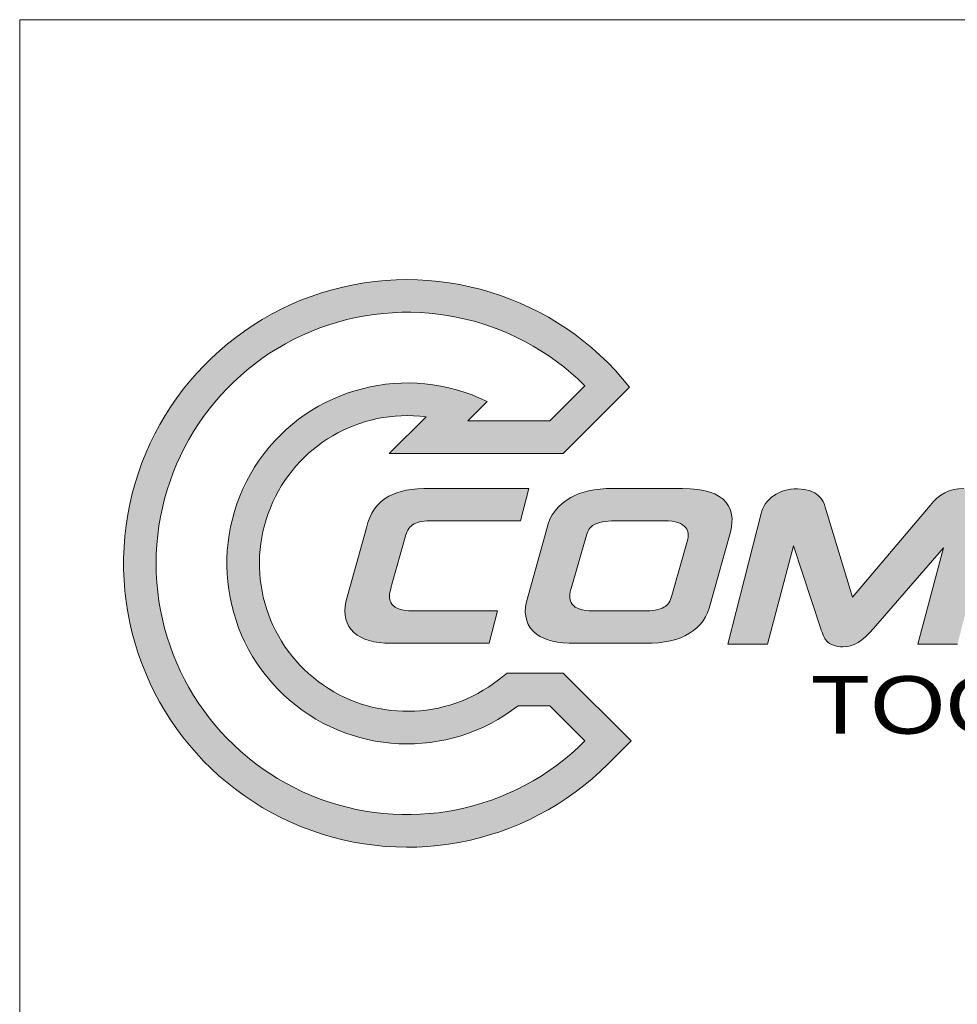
# Model space of a CAD drawing. Header units: inches. Extents: x 0.5 to 16.5, y 0.2 to 10.8.
# Tile 2 of 5: x 11.9 to 12.9, y 1.3 to 2.3. Entities that reach past the tile are written whole.
import ezdxf

# ---------------------------------------------------------------- set-up
doc = ezdxf.new("R2010")
doc.units = ezdxf.units.IN
doc.header["$MEASUREMENT"] = 0
doc.layers.add('FORMAT', color=7, linetype='Continuous')
doc.styles.add('SLDTEXTSTYLE1', font='MICROSS.TTF', dxfattribs={"width": 1.205167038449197})

# ---------------------------------------------------------------- blocks, each defined once
blk = doc.blocks.new('SW_NOTE_0_1')
at = {"layer": 'FORMAT', "color": 0, "insert": (0, 0.2618418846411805), "char_height": 0.203125, "attachment_point": 1, "style": 'SLDTEXTSTYLE1'}
blk.add_mtext('TOOLING SYSTEMS', dxfattribs=at)
blk = doc.blocks.new('Command_EWS_Logo')
at = {"linetype": 'Continuous'}
h = blk.add_hatch(color=7, dxfattribs=at)
edge = h.paths.add_edge_path(flags=0)
edge.add_line((1.549776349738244, 1.387804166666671), (1.783589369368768, 1.621617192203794))
edge.add_arc((0.9997422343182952, 1.000253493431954), 1.000254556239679, 38.40422490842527, 315.0577165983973)
edge.add_line((1.707741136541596, 0.2936795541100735), (1.788573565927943, 0.374675))
edge.add_line((1.788573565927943, 0.374675), (1.549479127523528, 0.6138236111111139))
edge.add_line((1.549479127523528, 0.6138236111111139), (1.351588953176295, 0.6138236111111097))
edge.add_line((1.351588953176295, 0.6138236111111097), (1.321590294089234, 0.5902736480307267))
edge.add_arc((0.9997422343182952, 1.000253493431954), 0.521219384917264, 82.72692177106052, 308.13311393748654, ccw=False)
edge.add_line((1.065727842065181, 1.517279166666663), (0.9362791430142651, 1.387804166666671))
edge.add_line((0.9362791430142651, 1.387804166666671), (1.549776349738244, 1.387804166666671))
edge = h.paths.add_edge_path(flags=0)
edge.add_arc((0.9997422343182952, 1.000253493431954), 0.8853764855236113, 45.001463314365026, 315.03362334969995, ccw=False)
edge.add_line((1.625781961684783, 1.626325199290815), (1.502169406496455, 1.502658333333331))
edge.add_line((1.502169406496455, 1.502658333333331), (1.213568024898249, 1.502658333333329))
edge.add_line((1.213568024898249, 1.502658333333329), (1.281473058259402, 1.57053694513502))
edge.add_arc((0.9997422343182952, 1.000253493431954), 0.6360781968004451, 63.70975596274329, 307.9851096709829)
edge.add_line((1.39122079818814, 0.4989152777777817), (1.50187079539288, 0.49891527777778))
edge.add_line((1.50187079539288, 0.49891527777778), (1.626165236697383, 0.3745652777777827))
h = blk.add_hatch(color=7, dxfattribs=at)
edge = h.paths.add_edge_path(flags=0)
edge.add_spline(control_points=[(0.9951167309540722, 1.101277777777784), (0.9987513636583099, 1.117309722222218), (1.008462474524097, 1.130316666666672), (1.023844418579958, 1.139554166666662)], knot_values=[13, 13, 13, 13, 14, 14, 14, 14], weights=[1, 1, 1, 1], degree=3, periodic=0)
edge.add_spline(control_points=[(1.023844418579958, 1.139554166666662), (1.03770552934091, 1.147122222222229), (1.059759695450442, 1.150893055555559), (1.089680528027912, 1.150893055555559)], knot_values=[14, 14, 14, 14, 15, 15, 15, 15], weights=[1, 1, 1, 1], degree=3, periodic=0)
edge.add_line((1.089680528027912, 1.150893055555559), (1.398572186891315, 1.150893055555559))
edge.add_line((1.398572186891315, 1.150893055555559), (1.427761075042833, 1.264905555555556))
edge.add_line((1.427761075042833, 1.264905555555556), (1.081379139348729, 1.264905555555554))
edge.add_spline(control_points=[(1.081379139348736, 1.264905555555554), (1.016220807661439, 1.264905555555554), (0.9680985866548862, 1.255723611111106), (0.9342985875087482, 1.23683055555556)], knot_values=[0, 0, 0, 0, 1, 1, 1, 1], weights=[1, 1, 1, 1], degree=3, periodic=0)
edge.add_spline(control_points=[(0.9342985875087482, 1.23683055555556), (0.8939069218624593, 1.214640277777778), (0.8675124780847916, 1.177462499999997), (0.8557944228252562, 1.126329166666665)], knot_values=[1, 1, 1, 1, 2, 2, 2, 2], weights=[1, 1, 1, 1], degree=3, periodic=0)
edge.add_line((0.8557944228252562, 1.126329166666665), (0.7836638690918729, 0.8653291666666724))
edge.add_spline(control_points=[(0.7836638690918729, 0.8653291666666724), (0.773219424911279, 0.8197833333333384), (0.7826597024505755, 0.7830805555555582), (0.8118208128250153, 0.7565375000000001)], knot_values=[3, 3, 3, 3, 4, 4, 4, 4], weights=[1, 1, 1, 1], degree=3, periodic=0)
edge.add_spline(control_points=[(0.8118208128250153, 0.7565375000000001), (0.8394361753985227, 0.7314180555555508), (0.8832194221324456, 0.7186819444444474), (0.9420027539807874, 0.7186819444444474)], knot_values=[4, 4, 4, 4, 5, 5, 5, 5], weights=[1, 1, 1, 1], degree=3, periodic=0)
edge.add_line((0.9420027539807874, 0.7186819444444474), (1.287950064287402, 0.7186819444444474))
edge.add_line((1.287950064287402, 0.7186819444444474), (1.317301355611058, 0.8327361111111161))
edge.add_line((1.317301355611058, 0.8327361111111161), (1.017306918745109, 0.8327361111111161))
edge.add_spline(control_points=[(1.017306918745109, 0.8327361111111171), (0.9809027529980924, 0.8330347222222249), (0.9573833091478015, 0.8410374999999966), (0.9453124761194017, 0.8571916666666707)], knot_values=[8, 8, 8, 8, 9, 9, 9, 9], weights=[1, 1, 1, 1], degree=3, periodic=0)
edge.add_spline(control_points=[(0.9453124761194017, 0.8571916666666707), (0.9361167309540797, 0.8695333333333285), (0.9343806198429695, 0.8858916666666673), (0.940104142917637, 0.9058027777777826)], knot_values=[9, 9, 9, 9, 10, 10, 10, 10], weights=[1, 1, 1, 1], degree=3, periodic=0)
edge.add_spline(control_points=[(0.940104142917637, 0.9058027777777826), (0.9425721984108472, 0.9143875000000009), (0.9432499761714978, 0.9185249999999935), (0.9434124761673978, 0.9204638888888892)], knot_values=[10, 10, 10, 10, 11, 11, 11, 11], weights=[1, 1, 1, 1], degree=3, periodic=0)
edge.add_line((0.9434124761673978, 0.9204638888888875), (0.9436846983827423, 0.9219694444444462))
edge.add_line((0.9436846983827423, 0.9219694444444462), (0.9951167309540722, 1.101277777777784))
h = blk.add_hatch(color=7, dxfattribs=at)
edge = h.paths.add_edge_path(flags=0)
edge.add_spline(control_points=[(1.838513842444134, 0.7186819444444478), (1.970187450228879, 0.7186819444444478), (2.047797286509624, 0.7660722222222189), (2.069200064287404, 0.8595111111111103)], knot_values=[9, 9, 9, 9, 10, 10, 10, 10], weights=[1, 1, 1, 1], degree=3, periodic=0)
edge.add_line((2.069200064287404, 0.8595111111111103), (2.140190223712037, 1.11545138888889))
edge.add_spline(control_points=[(2.140190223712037, 1.11545138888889), (2.149522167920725, 1.156263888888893), (2.144205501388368, 1.189737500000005), (2.124294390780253, 1.214586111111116)], knot_values=[0, 0, 0, 0, 1, 1, 1, 1], weights=[1, 1, 1, 1], degree=3, periodic=0)
edge.add_spline(control_points=[(2.124294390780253, 1.214586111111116), (2.097629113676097, 1.248087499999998), (2.047118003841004, 1.264363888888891), (1.969834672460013, 1.264363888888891)], knot_values=[1, 1, 1, 1, 2, 2, 2, 2], weights=[1, 1, 1, 1], degree=3, periodic=0)
edge.add_line((1.969834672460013, 1.264363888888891), (1.723822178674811, 1.264363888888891))
edge.add_spline(control_points=[(1.723822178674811, 1.264363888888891), (1.661322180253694, 1.264363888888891), (1.611706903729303, 1.253730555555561), (1.576361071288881, 1.232787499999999)], knot_values=[3, 3, 3, 3, 4, 4, 4, 4], weights=[1, 1, 1, 1], degree=3, periodic=0)
edge.add_spline(control_points=[(1.576361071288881, 1.232787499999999), (1.530598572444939, 1.206705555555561), (1.502006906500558, 1.169583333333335), (1.491237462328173, 1.122395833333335)], knot_values=[4, 4, 4, 4, 5, 5, 5, 5], weights=[1, 1, 1, 1], degree=3, periodic=0)
edge.add_line((1.491237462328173, 1.122395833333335), (1.419920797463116, 0.8653291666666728))
edge.add_spline(control_points=[(1.419920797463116, 0.8653291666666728), (1.408609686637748, 0.815741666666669), (1.420898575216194, 0.7768958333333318), (1.456543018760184, 0.7502444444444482)], knot_values=[6, 6, 6, 6, 7, 7, 7, 7], weights=[1, 1, 1, 1], degree=3, periodic=0)
edge.add_spline(control_points=[(1.456543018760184, 0.7502444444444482), (1.484781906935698, 0.7290041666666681), (1.529622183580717, 0.7186819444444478), (1.593613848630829, 0.7186819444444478)], knot_values=[7, 7, 7, 7, 8, 8, 8, 8], weights=[1, 1, 1, 1], degree=3, periodic=0)
edge.add_line((1.593613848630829, 0.7186819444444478), (1.838513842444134, 0.7186819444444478))
edge = h.paths.add_edge_path(flags=0)
edge.add_spline(control_points=[(1.907280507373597, 1.15028194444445), (1.944931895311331, 1.15028194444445), (1.969211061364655, 1.142320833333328), (1.981552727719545, 1.125922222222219)], knot_values=[11, 11, 11, 11, 12, 12, 12, 12], weights=[1, 1, 1, 1], degree=3, periodic=0)
edge.add_spline(control_points=[(1.981552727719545, 1.125922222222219), (1.990858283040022, 1.11356666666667), (1.992811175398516, 1.100558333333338), (1.986924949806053, 1.077202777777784)], knot_values=[12, 12, 12, 12, 13, 13, 13, 13], weights=[1, 1, 1, 1], degree=3, periodic=0)
edge.add_line((1.986924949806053, 1.077202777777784), (1.932183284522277, 0.8869222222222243))
edge.add_spline(control_points=[(1.932183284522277, 0.8869222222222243), (1.927624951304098, 0.8669847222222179), (1.918456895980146, 0.8533527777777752), (1.904241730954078, 0.8456763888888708)], knot_values=[1, 1, 1, 1, 2, 2, 2, 2], weights=[1, 1, 1, 1], degree=3, periodic=0)
edge.add_spline(control_points=[(1.904241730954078, 0.8456763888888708), (1.888373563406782, 0.8370902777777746), (1.86404023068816, 0.832736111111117), (1.831950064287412, 0.832736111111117)], knot_values=[2, 2, 2, 2, 3, 3, 3, 3], weights=[1, 1, 1, 1], degree=3, periodic=0)
edge.add_line((1.831950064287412, 0.832736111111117), (1.652912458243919, 0.832736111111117))
edge.add_spline(control_points=[(1.652912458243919, 0.832736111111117), (1.616536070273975, 0.8330347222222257), (1.592990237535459, 0.8410374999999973), (1.580918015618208, 0.8571916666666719)], knot_values=[4, 4, 4, 4, 5, 5, 5, 5], weights=[1, 1, 1, 1], degree=3, periodic=0)
edge.add_spline(control_points=[(1.580918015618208, 0.8571916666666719), (1.57172218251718, 0.8695333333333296), (1.569959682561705, 0.8858777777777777), (1.575683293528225, 0.9058027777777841)], knot_values=[5, 5, 5, 5, 6, 6, 6, 6], weights=[1, 1, 1, 1], degree=3, periodic=0)
edge.add_spline(control_points=[(1.575683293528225, 0.9058027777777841), (1.576306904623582, 0.9079583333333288), (1.576795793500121, 0.9098166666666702), (1.577256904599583, 0.9115805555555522)], knot_values=[6, 6, 6, 6, 7, 7, 7, 7], weights=[1, 1, 1, 1], degree=3, periodic=0)
edge.add_line((1.577256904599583, 0.9115805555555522), (1.629176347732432, 1.091620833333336))
edge.add_spline(control_points=[(1.629176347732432, 1.091620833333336), (1.634222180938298, 1.113620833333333), (1.643608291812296, 1.128540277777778), (1.657768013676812, 1.13682777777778)], knot_values=[8, 8, 8, 8, 9, 9, 9, 9], weights=[1, 1, 1, 1], degree=3, periodic=0)
edge.add_spline(control_points=[(1.657768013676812, 1.13682777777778), (1.673204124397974, 1.14576527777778), (1.698024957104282, 1.15028194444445), (1.731580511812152, 1.15028194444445)], knot_values=[9, 9, 9, 9, 10, 10, 10, 10], weights=[1, 1, 1, 1], degree=3, periodic=0)
edge.add_line((1.731580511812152, 1.15028194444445), (1.907280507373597, 1.15028194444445))
h = blk.add_hatch(color=7, dxfattribs=at)
edge = h.paths.add_edge_path(flags=0)
edge.add_spline(control_points=[(3.055311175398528, 1.167697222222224), (3.061644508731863, 1.195352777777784), (3.056315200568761, 1.21888611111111), (3.039401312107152, 1.23746805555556)], knot_values=[18, 18, 18, 18, 19, 19, 19, 19], weights=[1, 1, 1, 1], degree=3, periodic=0)
edge.add_spline(control_points=[(3.039401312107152, 1.23746805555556), (3.023002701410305, 1.25530277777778), (2.996716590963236, 1.264363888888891), (2.961290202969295, 1.264363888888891)], knot_values=[0, 0, 0, 0, 1, 1, 1, 1], weights=[1, 1, 1, 1], degree=3, periodic=0)
edge.add_spline(control_points=[(2.961290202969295, 1.264363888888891), (2.911891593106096, 1.264363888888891), (2.872287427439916, 1.244370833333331), (2.84361381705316, 1.204929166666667)], knot_values=[1, 1, 1, 1, 2, 2, 2, 2], weights=[1, 1, 1, 1], degree=3, periodic=0)
edge.add_line((2.84361381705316, 1.204929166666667), (2.569741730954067, 0.881198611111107))
edge.add_line((2.569741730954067, 0.881198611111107), (2.473442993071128, 1.198309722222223))
edge.add_spline(control_points=[(2.473442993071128, 1.198309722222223), (2.467230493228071, 1.222751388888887), (2.446397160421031, 1.263197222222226), (2.375948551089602, 1.263197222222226)], knot_values=[4, 4, 4, 4, 5, 5, 5, 5], weights=[1, 1, 1, 1], degree=3, periodic=0)
edge.add_spline(control_points=[(2.375948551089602, 1.263197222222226), (2.342583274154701, 1.263197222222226), (2.314017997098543, 1.255099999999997), (2.291041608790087, 1.239108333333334)], knot_values=[5, 5, 5, 5, 6, 6, 6, 6], weights=[1, 1, 1, 1], degree=3, periodic=0)
edge.add_spline(control_points=[(2.291041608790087, 1.239108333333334), (2.267604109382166, 1.222697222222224), (2.252792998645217, 1.20155138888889), (2.246988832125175, 1.176269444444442)], knot_values=[6, 6, 6, 6, 7, 7, 7, 7], weights=[1, 1, 1, 1], degree=3, periodic=0)
edge.add_line((2.246988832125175, 1.176269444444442), (2.129231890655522, 0.7158611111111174))
edge.add_line((2.129231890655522, 0.7158611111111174), (2.269097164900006, 0.7158611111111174))
edge.add_line((2.269097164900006, 0.7158611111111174), (2.360704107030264, 1.062391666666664))
edge.add_line((2.360704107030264, 1.062391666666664), (2.456515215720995, 0.7730166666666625))
edge.add_spline(control_points=[(2.456515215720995, 0.7730166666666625), (2.464191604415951, 0.7502708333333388), (2.469291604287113, 0.7376847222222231), (2.477484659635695, 0.7277555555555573)], knot_values=[11, 11, 11, 11, 12, 12, 12, 12], weights=[1, 1, 1, 1], degree=3, periodic=0)
edge.add_spline(control_points=[(2.477484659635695, 0.7277555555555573), (2.490776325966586, 0.7135958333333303), (2.510470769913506, 0.7062180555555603), (2.535724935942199, 0.7062180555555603)], knot_values=[12, 12, 12, 12, 13, 13, 13, 13], weights=[1, 1, 1, 1], degree=3, periodic=0)
edge.add_spline(control_points=[(2.535724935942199, 0.7062180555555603), (2.572183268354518, 0.7062180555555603), (2.605251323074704, 0.7262097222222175), (2.642902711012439, 0.7710361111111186)], knot_values=[13, 13, 13, 13, 14, 14, 14, 14], weights=[1, 1, 1, 1], degree=3, periodic=0)
edge.add_line((2.642902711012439, 0.7710361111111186), (2.889702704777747, 1.055379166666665))
edge.add_line((2.889702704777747, 1.055379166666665), (2.79964159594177, 0.7158611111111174))
edge.add_line((2.79964159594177, 0.7158611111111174), (2.939533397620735, 0.7158611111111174))
edge.add_line((2.939533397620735, 0.7158611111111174), (3.055311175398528, 1.167697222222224))
at = {"color": 7, "linetype": 'Continuous', "lineweight": 18}
for p, q in [((1.625781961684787, 1.626325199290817), (1.502169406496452, 1.502658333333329)), ((1.549776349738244, 1.387804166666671), (1.783589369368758, 1.621617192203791)), ((1.213568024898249, 1.502658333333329), (1.281473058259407, 1.570536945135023)), ((1.065727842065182, 1.517279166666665), (0.9362791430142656, 1.387804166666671)), ((1.213568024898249, 1.502658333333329), (1.502169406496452, 1.502658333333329)), ((0.9362791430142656, 1.387804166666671), (1.549776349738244, 1.387804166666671)), ((1.427761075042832, 1.264905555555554), (1.081379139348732, 1.264905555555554)), ((1.398572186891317, 1.15089305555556), (1.427761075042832, 1.264905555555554)), ((1.969834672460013, 1.264363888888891), (1.723822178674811, 1.264363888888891)), ((2.569741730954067, 0.881198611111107), (2.473442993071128, 1.198309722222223)), ((2.84361381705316, 1.204929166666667), (2.569741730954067, 0.881198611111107)), ((1.08968052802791, 1.15089305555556), (1.398572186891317, 1.15089305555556)), ((1.731580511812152, 1.15028194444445), (1.907280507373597, 1.15028194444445)), ((2.246988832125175, 1.176269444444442), (2.129231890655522, 0.7158611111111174)), ((0.855794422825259, 1.126329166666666), (0.7836638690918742, 0.8653291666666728)), ((1.491237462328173, 1.122395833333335), (1.419920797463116, 0.8653291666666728)), ((2.069200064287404, 0.8595111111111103), (2.140190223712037, 1.11545138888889)), ((0.9436846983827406, 0.9219694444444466), (0.9951167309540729, 1.101277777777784)), ((1.577256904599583, 0.9115805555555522), (1.629176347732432, 1.091620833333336)), ((1.986924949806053, 1.077202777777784), (1.932183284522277, 0.8869222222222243)), ((2.269097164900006, 0.7158611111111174), (2.360704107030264, 1.062391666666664)), ((2.360704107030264, 1.062391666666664), (2.456515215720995, 0.7730166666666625)), ((2.642902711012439, 0.7710361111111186), (2.889702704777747, 1.055379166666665)), ((2.889702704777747, 1.055379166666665), (2.79964159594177, 0.7158611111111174)), ((0.9434124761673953, 0.9204638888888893), (0.9436846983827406, 0.9219694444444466)), ((0.9434124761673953, 0.9204638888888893), (0.9436846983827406, 0.9219694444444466)), ((1.317301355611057, 0.832736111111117), (1.01730691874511, 0.832736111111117)), ((1.287950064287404, 0.7186819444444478), (1.317301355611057, 0.832736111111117)), ((1.831950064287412, 0.832736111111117), (1.652912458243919, 0.832736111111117)), ((0.9420027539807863, 0.7186819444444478), (1.287950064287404, 0.7186819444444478)), ((1.593613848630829, 0.7186819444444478), (1.838513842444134, 0.7186819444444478)), ((2.129231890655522, 0.7158611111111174), (2.269097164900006, 0.7158611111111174)), ((2.79964159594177, 0.7158611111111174), (2.939533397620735, 0.7158611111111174)), ((1.351588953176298, 0.6138236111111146), (1.321590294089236, 0.5902736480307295)), ((1.351588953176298, 0.6138236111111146), (1.549479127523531, 0.6138236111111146)), ((1.549479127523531, 0.6138236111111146), (1.788573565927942, 0.3746749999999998)), ((1.391220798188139, 0.4989152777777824), (1.501870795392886, 0.4989152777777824)), ((1.626165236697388, 0.3745652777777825), (1.501870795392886, 0.4989152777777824)), ((1.788573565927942, 0.3746749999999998), (1.70774113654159, 0.2936795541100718))]:
    blk.add_line(p, q, dxfattribs=at)
for radius, start, end in [(1.000254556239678, 38.40422490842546, 315.057716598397), (0.8853764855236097, 45.00146331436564, 315.0336233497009), (0.6360781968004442, 63.7097559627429, 307.9851096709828), (0.5212193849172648, 82.72692177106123, 308.1331139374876)]:
    blk.add_arc((0.9997422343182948, 1.000253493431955), radius, start, end, dxfattribs=at)
at = {"color": 7, "linetype": 'Continuous', "lineweight": 0}
for points in [[(1.706677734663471, 1.70719444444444), (1.706597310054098, 1.707274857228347), (1.706516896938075, 1.707355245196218), (1.706436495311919, 1.707435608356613)], [(1.281473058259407, 1.570536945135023), (1.281384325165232, 1.570580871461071), (1.281295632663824, 1.570624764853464), (1.281206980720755, 1.570668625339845)], [(1.065357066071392, 1.517325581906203), (1.065480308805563, 1.517310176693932), (1.065603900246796, 1.517294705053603), (1.065727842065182, 1.517279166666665)], [(1.321590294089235, 0.5902736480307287), (1.321503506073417, 0.590205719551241), (1.321416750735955, 0.5901378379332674), (1.321330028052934, 0.5900700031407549)], [(1.70774113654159, 0.2936795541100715), (1.707821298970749, 0.2937597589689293), (1.707901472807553, 0.2938399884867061), (1.707981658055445, 0.2939202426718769)], [(1.000026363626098, 0.1148541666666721), (0.9999248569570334, 0.1148541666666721), (0.9998233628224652, 0.1148541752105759), (0.999721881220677, 0.1148541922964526)]]:
    blk.add_open_spline(points, degree=3, dxfattribs=at)
at = {"color": 7, "linetype": 'Continuous', "lineweight": 18}
for points in [[(1.081379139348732, 1.264905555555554), (1.016220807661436, 1.264905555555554), (0.9680985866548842, 1.255723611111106), (0.9342985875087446, 1.236830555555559)], [(1.723822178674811, 1.264363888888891), (1.661322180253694, 1.264363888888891), (1.611706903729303, 1.253730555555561), (1.576361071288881, 1.232787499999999)], [(2.124294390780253, 1.214586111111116), (2.097629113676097, 1.248087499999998), (2.047118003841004, 1.264363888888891), (1.969834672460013, 1.264363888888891)], [(2.375948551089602, 1.263197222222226), (2.342583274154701, 1.263197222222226), (2.314017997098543, 1.255099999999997), (2.291041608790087, 1.239108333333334)], [(2.473442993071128, 1.198309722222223), (2.467230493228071, 1.222751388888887), (2.446397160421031, 1.263197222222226), (2.375948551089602, 1.263197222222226)], [(2.961290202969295, 1.264363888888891), (2.911891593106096, 1.264363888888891), (2.872287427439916, 1.244370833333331), (2.84361381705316, 1.204929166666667)], [(0.9342985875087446, 1.236830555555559), (0.8939069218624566, 1.214640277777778), (0.8675124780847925, 1.177462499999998), (0.855794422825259, 1.126329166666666)], [(1.576361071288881, 1.232787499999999), (1.530598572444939, 1.206705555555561), (1.502006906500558, 1.169583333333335), (1.491237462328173, 1.122395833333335)], [(2.291041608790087, 1.239108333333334), (2.267604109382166, 1.222697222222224), (2.252792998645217, 1.20155138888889), (2.246988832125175, 1.176269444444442)], [(2.140190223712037, 1.11545138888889), (2.149522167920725, 1.156263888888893), (2.144205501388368, 1.189737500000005), (2.124294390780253, 1.214586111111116)], [(1.023844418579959, 1.139554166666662), (1.037705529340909, 1.147122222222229), (1.05975969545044, 1.15089305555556), (1.08968052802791, 1.15089305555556)], [(1.657768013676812, 1.13682777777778), (1.673204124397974, 1.14576527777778), (1.698024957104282, 1.15028194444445), (1.731580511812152, 1.15028194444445)], [(1.907280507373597, 1.15028194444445), (1.944931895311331, 1.15028194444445), (1.969211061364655, 1.142320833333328), (1.981552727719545, 1.125922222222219)], [(0.9951167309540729, 1.101277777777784), (0.9987513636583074, 1.117309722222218), (1.008462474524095, 1.130316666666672), (1.023844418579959, 1.139554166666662)], [(1.629176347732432, 1.091620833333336), (1.634222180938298, 1.113620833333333), (1.643608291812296, 1.128540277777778), (1.657768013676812, 1.13682777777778)], [(1.981552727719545, 1.125922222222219), (1.990858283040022, 1.11356666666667), (1.992811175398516, 1.100558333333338), (1.986924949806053, 1.077202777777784)], [(0.9453124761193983, 0.857191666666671), (0.9361167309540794, 0.8695333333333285), (0.9343806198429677, 0.8858916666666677), (0.9401041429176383, 0.905802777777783)], [(0.9401041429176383, 0.905802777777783), (0.9425721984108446, 0.914387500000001), (0.9432499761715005, 0.9185249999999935), (0.9434124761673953, 0.9204638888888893)], [(1.580918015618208, 0.8571916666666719), (1.57172218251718, 0.8695333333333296), (1.569959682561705, 0.8858777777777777), (1.575683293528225, 0.9058027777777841)], [(1.575683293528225, 0.9058027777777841), (1.576306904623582, 0.9079583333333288), (1.576795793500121, 0.9098166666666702), (1.577256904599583, 0.9115805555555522)], [(1.932183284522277, 0.8869222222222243), (1.927624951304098, 0.8669847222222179), (1.918456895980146, 0.8533527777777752), (1.904241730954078, 0.8456763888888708)], [(0.7836638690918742, 0.8653291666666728), (0.773219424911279, 0.8197833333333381), (0.7826597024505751, 0.7830805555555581), (0.8118208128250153, 0.7565375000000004)], [(1.01730691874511, 0.8327361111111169), (0.9809027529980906, 0.8330347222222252), (0.9573833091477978, 0.8410374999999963), (0.9453124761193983, 0.8571916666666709)], [(1.419920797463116, 0.8653291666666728), (1.408609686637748, 0.815741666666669), (1.420898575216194, 0.7768958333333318), (1.456543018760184, 0.7502444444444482)], [(1.652912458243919, 0.832736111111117), (1.616536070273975, 0.8330347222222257), (1.592990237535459, 0.8410374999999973), (1.580918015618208, 0.8571916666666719)], [(1.904241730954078, 0.8456763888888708), (1.888373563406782, 0.8370902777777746), (1.86404023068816, 0.832736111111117), (1.831950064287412, 0.832736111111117)], [(1.838513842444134, 0.7186819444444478), (1.970187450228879, 0.7186819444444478), (2.047797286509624, 0.7660722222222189), (2.069200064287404, 0.8595111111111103)], [(2.456515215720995, 0.7730166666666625), (2.464191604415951, 0.7502708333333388), (2.469291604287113, 0.7376847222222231), (2.477484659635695, 0.7277555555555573)], [(2.535724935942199, 0.7062180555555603), (2.572183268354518, 0.7062180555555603), (2.605251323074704, 0.7262097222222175), (2.642902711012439, 0.7710361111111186)], [(0.8118208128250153, 0.7565375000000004), (0.8394361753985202, 0.7314180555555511), (0.8832194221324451, 0.7186819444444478), (0.9420027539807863, 0.7186819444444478)], [(1.456543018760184, 0.7502444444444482), (1.484781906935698, 0.7290041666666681), (1.529622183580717, 0.7186819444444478), (1.593613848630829, 0.7186819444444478)], [(2.477484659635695, 0.7277555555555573), (2.490776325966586, 0.7135958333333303), (2.510470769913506, 0.7062180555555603), (2.535724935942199, 0.7062180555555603)]]:
    blk.add_open_spline(points, degree=3, dxfattribs=at)
at = {"color": 7, "linetype": 'Continuous', "lineweight": 0}
for points, knots in [([(1.064327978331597e-12, 1.000115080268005), (5.463695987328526e-16, 1.000070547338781), (5.463695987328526e-16, 0.9999757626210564), (5.463695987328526e-16, 0.9998809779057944), (1.528742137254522e-12, 0.9998307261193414)], [4.999757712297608, 4.999757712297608, 4.999757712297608, 4.999757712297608, 5, 5.000273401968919, 5.000273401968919, 5.000273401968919, 5.000273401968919]), ([(0.1149083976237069, 0.9998386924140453), (0.1149083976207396, 0.9998892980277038), (0.1149083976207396, 0.9999783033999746), (0.1149083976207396, 1.000067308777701), (0.1149083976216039, 1.000105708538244)], [1.999689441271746, 1.999689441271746, 1.999689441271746, 1.999689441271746, 2, 2.000235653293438, 2.000235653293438, 2.000235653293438, 2.000235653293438]), ([(0.363769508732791, 1.000085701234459), (0.3637695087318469, 1.000053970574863), (0.3637695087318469, 0.9999782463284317), (0.3637695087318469, 0.9999025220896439), (0.3637695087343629, 0.9998585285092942)], [4.999729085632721, 4.999729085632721, 4.999729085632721, 4.999729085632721, 5, 5.000375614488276, 5.000375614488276, 5.000375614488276, 5.000375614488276]), ([(0.4786513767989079, 0.9998698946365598), (0.4786513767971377, 0.9999040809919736), (0.4786513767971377, 0.9999723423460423), (0.4786513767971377, 1.000040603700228), (0.4786513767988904, 1.000074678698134)], [4.999643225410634, 4.999643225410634, 4.999643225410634, 4.999643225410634, 5, 5.000355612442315, 5.000355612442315, 5.000355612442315, 5.000355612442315])]:
    blk.add_open_spline(points, degree=3, knots=knots, dxfattribs=at)
at = {"layer": 'FORMAT', "color": 7}
blk.add_blockref('SW_NOTE_0_1', (2.42228262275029, 0.3411814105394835), dxfattribs=at)

msp = doc.modelspace()

# ---------------------------------------------------------------- linework, layer by layer
at = {"color": 7, "linetype": 'Continuous', "lineweight": 18}
for q in [(11.875, 0.6499999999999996), (16.375, 2.299999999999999)]:
    msp.add_line((11.875, 2.299999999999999), q, dxfattribs=at)

# ---------------------------------------------------------------- block references
at = {"color": 7, "linetype": 'Continuous', "xscale": 0.3, "yscale": 0.3, "zscale": 0.3}
msp.add_blockref('Command_EWS_Logo', (11.98499999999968, 1.424923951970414), dxfattribs=at)

doc.saveas('drawing.dxf')
